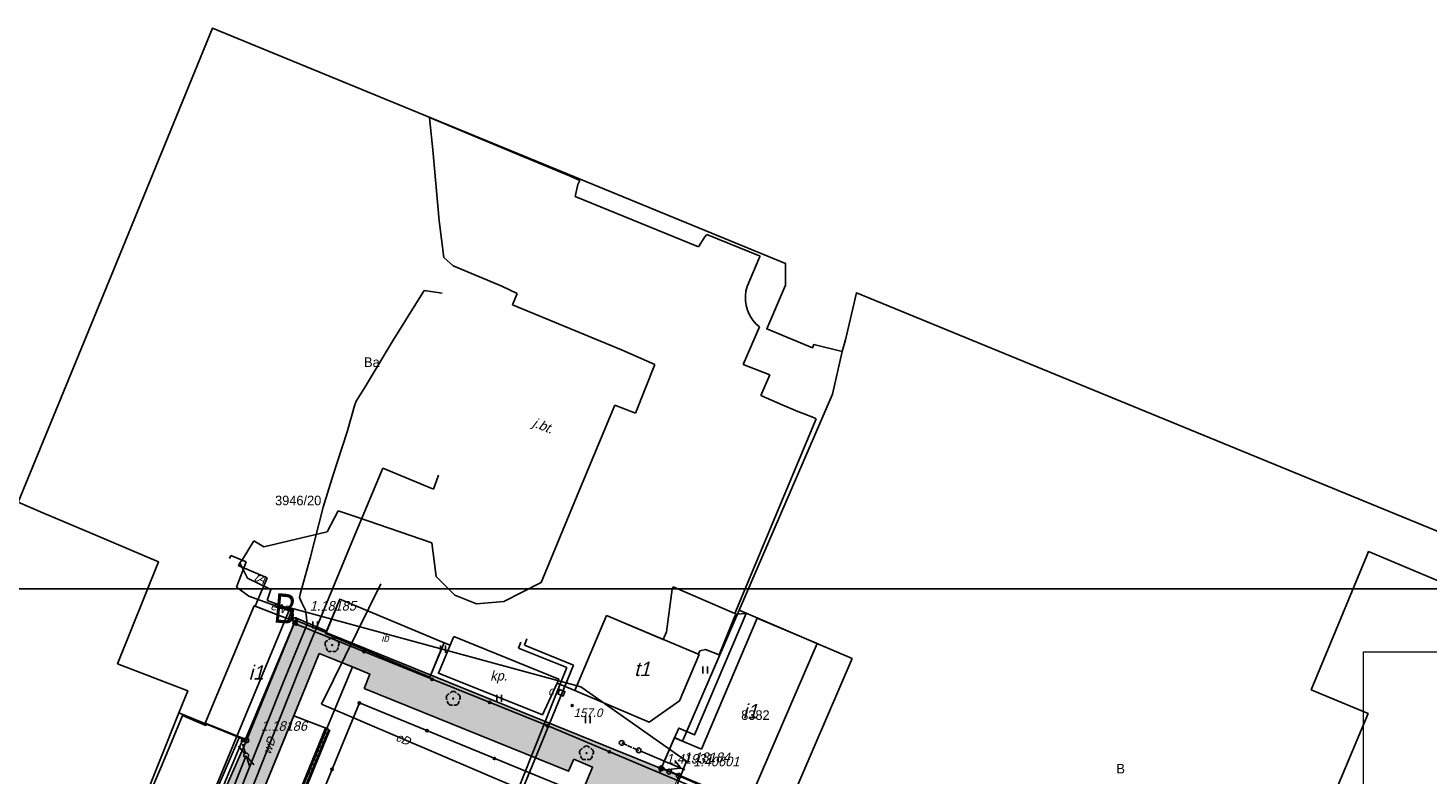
# Model space of a CAD drawing. Extents: x 7535570 to 7569561, y 5723799 to 5746390.
# Tile 15 of 17: x 7546937 to 7561582, y 5738580 to 5746390. Entities that reach past the tile are written whole.
import ezdxf

# ---------------------------------------------------------------- set-up
doc = ezdxf.new("R2010")
doc.units = 0
doc.header["$MEASUREMENT"] = 0
doc.layers.get('0').update_dxf_attribs({"linetype": 'CONTINUOUS'})
for name, color, linetype in [('BUDYNKI', 1, 'CONTINUOUS'), ('dim', 40, 'CONTINUOUS'), ('DROGI', 135, 'CONTINUOUS'), ('DZIALKI', 7, 'CONTINUOUS'), ('GRANICZNIKI', 7, 'CONTINUOUS'), ('LINIE_NAPOWIETRZNE', 184, 'CONTINUOUS'), ('OGRODZENIA', 184, 'CONTINUOUS'), ('RAMKA', 3, 'CONTINUOUS'), ('ROSLINNOSC', 104, 'CONTINUOUS'), ('ROŚLINNOŚĆ', 104, 'CONTINUOUS'), ('RZEZBA', 8, 'CONTINUOUS'), ('RZEŹBA', 8, 'CONTINUOUS'), ('SYSTEM', 15, 'CONTINUOUS'), ('SŁUPY', 184, 'CONTINUOUS'), ('UZ_CO', 54, 'CONTINUOUS'), ('UZ_ENERGIA', 10, 'CONTINUOUS'), ('UZ_KANALIZACJA', 14, 'CONTINUOUS'), ('UZ_TELEKOMUNIKACJA', 210, 'CONTINUOUS'), ('UZ_WODA', 140, 'CONTINUOUS'), ('UZYTKI', 7, 'CONTINUOUS')]:
    doc.layers.add(name, color=color, linetype=linetype)
doc.layers.add('sc', color=4, linetype='CONTINUOUS', lineweight=30)
doc.layers.add('ZIELEN', color=82, linetype='CONTINUOUS', lineweight=0)
doc.styles.add('arialce', font='arial.ttf', dxfattribs={"width": 0.8})

# ---------------------------------------------------------------- blocks, each defined once
blk = doc.blocks.new('1450')
at = {"layer": 'ROŚLINNOŚĆ', "color": 104, "linetype": 'Continuous'}
for p, q in [((-0.5, 0), (-0.5, 1.5)), ((0.5, 0), (0.5, 1.5))]:
    blk.add_line(p, q, dxfattribs=at)
blk = doc.blocks.new('3001')
at = {"layer": 'SYSTEM', "color": 15, "linetype": 'Continuous'}
blk.add_line((-1, 0.5), (1, 0.5), dxfattribs=at)
blk = doc.blocks.new('1281')
at = {"layer": 'OGRODZENIA', "color": 184, "linetype": 'Continuous'}
for radius in [0.24, 0.16, 0.08]:
    blk.add_circle((0, 0), radius, dxfattribs=at)
blk = doc.blocks.new('1812')
at = {"layer": 'RZEŹBA', "color": 8, "linetype": 'Continuous'}
blk.add_circle((0, 0), 0.2, dxfattribs=at)
blk = doc.blocks.new('1422')
at = {"layer": 'ROŚLINNOŚĆ', "color": 104, "linetype": 'Continuous'}
blk.add_circle((0, 0), 0.1, dxfattribs=at)
for centre, start, end in [((-0.71, 0.23), 102.5, 221.75), ((0, 0.75), 30.19, 149.77), ((0.71, 0.23), 318.3, 77.49), ((-0.44, -0.61), 174.33, 293.45), ((0.44, -0.61), 246.24, 5.74)]:
    blk.add_arc(centre, 0.75, start, end, dxfattribs=at)
blk = doc.blocks.new('1363')
at = {"layer": 'SŁUPY', "color": 184, "linetype": 'Continuous'}
for p, q in [((-0.1, 0.46), (-0.5, 2.5)), ((0.1, 0.46), (0.5, 2.5)), ((-0.1, -0.46), (-0.5, -2.5)), ((0.1, -0.46), (0.5, -2.5))]:
    blk.add_line(p, q, dxfattribs=at)
blk.add_circle((0, 0), 0.5, dxfattribs=at)
blk = doc.blocks.new('2361')
at = {"layer": 'SŁUPY', "color": 184, "linetype": 'Continuous'}
for p, q in [((0, 0.66), (0, 1)), ((0, 0.33), (0, 0.6)), ((0, 0), (0, 0.3))]:
    blk.add_line(p, q, dxfattribs=at)
blk = doc.blocks.new('1361')
at = {"layer": 'SŁUPY', "color": 184, "linetype": 'Continuous'}
blk.add_circle((0, 0), 0.5, dxfattribs=at)
blk = doc.blocks.new('1047')
at = {"layer": 'LINIE_NAPOWIETRZNE', "color": 1, "linetype": 'Continuous'}
blk.add_line((0, 0.5), (0, 10.5), dxfattribs=at)
blk = doc.blocks.new('1046')
at = {"layer": 'LINIE_NAPOWIETRZNE', "color": 1, "linetype": 'Continuous'}
for p in [(-1, 7.8), (1, 7.8)]:
    blk.add_line(p, (0, 9.53), dxfattribs=at)
blk = doc.blocks.new('1001')
at = {"layer": 'SYSTEM', "color": 15, "linetype": 'Continuous'}
blk.add_line((0, 0), (0, 0), dxfattribs=at)
blk = doc.blocks.new('1246')
at = {"layer": 'GRANICZNIKI', "color": 7, "linetype": 'Continuous'}
for radius in [0.5, 0.05]:
    blk.add_circle((0, 0), radius, dxfattribs=at)
blk = doc.blocks.new('MMAAPKOP')
at = {"layer": 'BUDYNKI'}
for points in [[(14157, 7018, 0), (13642, 5787, 0), (13581, 5812, 0), (13222, 5956, 0), (13734, 7184, 0), (14157, 7018, 0)], [(14481, 6893, 0), (14631, 7253, 0), (15721, 6797, 0), (15663, 6659, 0), (15570, 6437, 0), (14481, 6893, 0)], [(18184, 6188, 0), (17865, 5965, 0), (17086, 6296, 0), (17419, 7080, 0), (18388, 6672, 0), (18184, 6188, 0)], [(19623, 6789, 0), (18897, 5109, 0), (17995, 5489, 0), (18132, 5803, 0), (18412, 5684, 0), (18996, 7054, 0), (19623, 6789, 0)], [(12169, 4089, 0), (12285, 4366, 0), (12401, 4642, 0), (12517, 4919, 0), (12633, 5196, 0), (12753, 5481, 0), (12869, 5758, 0), (12985, 6035, 0), (13228, 5932, 0), (13236, 5950, 0), (13581, 5812, 0), (13450, 5514, 0), (13334, 5238, 0), (13214, 4952, 0), (13098, 4675, 0), (12982, 4399, 0), (12866, 4122, 0), (12752, 3855, 0), (12169, 4089, 0)]]:
    blk.add_polyline3d(points, dxfattribs=at)
at = {"layer": 'DROGI'}
for p, q in [((15572, 12251), (15568, 12290)), ((15568, 12290), (16520, 11892)), ((15603, 11949, 15613), (15572, 12251, 15616)), ((15670, 11208, 15612), (15603, 11949, 15613)), ((16520, 11892), (17032, 11680)), ((17032, 11680), (17141, 11630)), ((17119, 11588, 15616), (17090, 11463, 15610)), ((17141, 11630, 15624), (17119, 11588, 15616)), ((17090, 11463, 15610), (18383, 10937, 15623)), ((15718, 10826, 15615), (15670, 11208, 15612)), ((18383, 10937, 15623), (18448, 11039, 15625)), ((18448, 11039), (18468, 11064)), ((18468, 11064), (19028, 10839)), ((19028, 10839), (19011, 10812)), ((15815, 10736), (15718, 10826)), ((16325, 10524), (15815, 10736)), ((19011, 10812, 15625), (18889, 10521, 15624)), ((16483, 10449), (16325, 10524)), ((16434, 10330, 15617), (16483, 10449, 15614)), ((18877, 10472), (18872, 10423)), ((18872, 10423), (18873, 10373)), ((18889, 10521), (18877, 10472)), ((17575, 9858, 15614), (16434, 10330, 15617)), ((18873, 10373), (18880, 10323)), ((18880, 10323), (18894, 10275)), ((18894, 10275), (18901, 10256)), ((18901, 10256), (18923, 10211)), ((18923, 10211), (18950, 10169)), ((18950, 10169), (18982, 10131)), ((18982, 10131), (19018, 10098)), ((19018, 10098, 15630), (18849, 9705, 15624)), ((17925, 9707, 15613), (17575, 9858, 15614)), ((17721, 9197, 15608), (17925, 9707, 15613)), ((18849, 9705), (19127, 9596)), ((19127, 9596), (19033, 9381)), ((19033, 9381), (19201, 9307)), ((17130, 8379, 15617), (17506, 9282, 15615)), ((17506, 9282, 15615), (17721, 9197, 15608)), ((19201, 9307), (19255, 9284)), ((19255, 9284), (19419, 9214)), ((19612, 9139), (18760, 7101)), ((19419, 9214), (19477, 9192)), ((19477, 9192), (19585, 9150)), ((19585, 9150), (19612, 9139)), ((16735, 7426, 15626), (17130, 8379, 15617)), ((14497, 7957), (14612, 8177)), ((14612, 8177), (14812, 8111)), ((14812, 8111, 15620), (15592, 7841, 15630)), ((13833, 7800, 15597), (14497, 7957, 15610)), ((13611, 7667, 15603), (13729, 7862, 15600)), ((13729, 7862, 15600), (13833, 7800, 15597)), ((15592, 7841, 15630), (15636, 7489, 15625)), ((13570, 7602), (13582, 7633)), ((13582, 7633), (13611, 7667)), ((13609, 7586), (13570, 7602)), ((13870, 7475, 15605), (13609, 7586, 15606)), ((13824, 7364), (13870, 7475)), ((15636, 7489, 15625), (15833, 7293, 15622)), ((13745, 7180), (13817, 7352)), ((13817, 7352), (13824, 7364)), ((16344, 7226, 15625), (16735, 7426, 15626)), ((18107, 7357), (18045, 6912)), ((18117, 7380), (18107, 7357)), ((18760, 7101), (18117, 7380)), ((14157, 7018), (13745, 7180)), ((14631, 7253), (14492, 6919)), ((15721, 6797), (14631, 7253)), ((15833, 7293, 15622), (16060, 7203, 15624)), ((16060, 7203, 15624), (16344, 7226, 15625)), ((14177, 7055), (14157, 7018)), ((14420, 6950, 15613), (14177, 7055, 15610)), ((17419, 7080), (17086, 6296)), ((18011, 6831), (17419, 7080)), ((14492, 6919), (14420, 6950)), ((18045, 6912), (18011, 6831)), ((15661, 6477, 15633), (15785, 6772, 15625)), ((15785, 6772), (15721, 6797)), ((15785, 6772), (15721, 6797)), ((15823, 6862, 15621), (15785, 6772, 15625)), ((16919, 6417, 15627), (15823, 6862, 15621)), ((14147, 6032), (14414, 6683)), ((14414, 6683), (14763, 6543)), ((14763, 6543), (14492, 5900)), ((14492, 5900), (14763, 6543)), ((14763, 6543), (14944, 6467)), ((14944, 6467), (14884, 6319)), ((16749, 6041, 15632), (15661, 6477, 15633)), ((14884, 6319), (17023, 5454)), ((16902, 6373, 15627), (16749, 6041, 15632)), ((16902, 6373, 15627), (16919, 6417, 15627)), ((17086, 6296), (16902, 6373)), ((17086, 6296), (16902, 6373)), ((14834, 6167), (13122, 2009)), ((16954, 5296), (14834, 6167)), ((14492, 5900), (14147, 6032)), ((12812, 1748), (14514, 5891)), ((14514, 5891), (14492, 5900)), ((17023, 5454), (17078, 5580)), ((17078, 5580), (17271, 5496)), ((17271, 5496), (15767, 1837))]:
    blk.add_line(p, q, dxfattribs=at)
for points in [[(15823, 6862, 15621), (16919, 6417, 15627), (16902, 6373, 15627), (16749, 6041, 15632), (15661, 6477, 15633), (15785, 6772, 15625), (15823, 6862, 15621)], [(14147, 6032, 0), (14492, 5900, 0), (11710, -867, 0), (11374, -731, 0), (14147, 6032, 0)]]:
    blk.add_polyline3d(points, dxfattribs=at)
at = {"layer": 'DZIALKI'}
for p, q in [((12236, 10633), (13298, 13224)), ((13298, 13224), (19290, 10763)), ((19290, 10763), (19292, 10534)), ((11265, 8265), (12236, 10633)), ((19292, 10534), (19096, 10079)), ((19096, 10079), (19573, 9879)), ((19573, 9879), (19588, 9916)), ((19588, 9916), (19885, 9840)), ((19885, 9840), (19784, 9394)), ((19784, 9394), (18806, 7136)), ((11522, 8156), (11265, 8265)), ((12101, 7911), (11522, 8156)), ((12731, 7643), (12101, 7911)), ((12305, 6577), (12731, 7643)), ((14164, 7033), (13652, 5776)), ((13652, 5776), (14164, 7033)), ((17992, 5483), (14164, 7033)), ((14164, 7033), (17992, 5483)), ((18806, 7136), (18214, 5769)), ((18214, 5769), (18806, 7136)), ((18806, 7136), (19614, 6791)), ((19614, 6791), (19990, 6630)), ((19990, 6630), (19262, 4944)), ((13039, 6295), (12305, 6577)), ((12945, 6064), (13039, 6295)), ((12142, 4058), (12945, 6064)), ((13652, 5776), (12945, 6064)), ((12945, 6064), (13652, 5776)), ((13652, 5776), (12781, 3786)), ((12781, 3786), (13652, 5776)), ((18132, 5804), (17992, 5483)), ((17992, 5483), (18132, 5804)), ((18214, 5769), (18132, 5804)), ((18132, 5804), (18214, 5769)), ((17992, 5483), (18075, 5449)), ((18075, 5449), (17992, 5483)), ((18075, 5449), (18175, 5405)), ((18175, 5405), (18075, 5449))]:
    blk.add_line(p, q, dxfattribs=at)
at = {"layer": 'OGRODZENIA'}
for p, q in [((14172, 6991), (14150, 7000)), ((15594, 6415), (14172, 6991)), ((16799, 5930), (15594, 6415)), ((13122, 2009), (14834, 6167)), ((14834, 6167), (16954, 5296)), ((18750, 5108), (16799, 5930)), ((13609, 5771), (12781, 3786))]:
    blk.add_line(p, q, dxfattribs=at)
at = {"layer": 'ROSLINNOSC'}
for points in [[(14177, 7055, 15610), (14420, 6950, 15613), (14492, 6919, 0), (14481, 6893, 0), (15570, 6437, 0), (15721, 6797, 0), (15785, 6772, 15625), (15661, 6477, 15633), (16749, 6041, 15632), (16902, 6373, 15627), (17086, 6296, 0), (17865, 5965, 0), (18184, 6188, 0), (18388, 6672, 0), (18381, 6675, 0), (18386, 6686, 15637), (18397, 6711, 15637), (18453, 6725, 15637), (18597, 6669, 15638), (18762, 7073, 0), (18772, 7096, 0), (18881, 7103, 0), (18340, 5832, 0), (18176, 5904, 0), (18132, 5803, 0), (17995, 5489, 0), (17972, 5436, 0), (16799, 5930, 0), (15594, 6415, 0), (14172, 6991, 0), (14150, 7000, 0), (14157, 7018, 0), (14177, 7055, 15610)], [(13122, 2009, 0), (14834, 6167, 0), (16954, 5296, 0), (15568, 1940, 0), (15476, 1696, 0), (15242, 1140, 0), (13122, 2009, 0)]]:
    blk.add_polyline3d(points, dxfattribs=at)
at = {"layer": 'SYSTEM'}
blk.add_polyline3d([(14109, 7161, 0), (17150, 6335, 0), (18257, 5557, 0), (17433, 3478, 0), (20897, 2059, 0), (22611, 2237, 0), (25427, 668, 0), (22144, -7273, 0), (10110, -2462, 0), (14109, 7161, 0)], dxfattribs=at)
at = {"layer": 'UZ_CO'}
for p, q in [((15058, 7412), (14439, 6155)), ((16524, 6801), (16500, 6741)), ((16500, 6741), (17004, 6536)), ((16587, 6836), (16561, 6771)), ((16561, 6771), (17074, 6561)), ((17074, 6561), (16538, 5256)), ((17004, 6536), (16930, 6355)), ((16910, 6304), (16497, 5273)), ((16920, 6327), (16910, 6304)), ((16930, 6355), (16920, 6327)), ((17000, 6381), (16989, 6352)), ((17012, 6409), (17000, 6381)), ((14439, 6155), (16477, 5282))]:
    blk.add_line(p, q, dxfattribs=at)
blk.add_polyline3d([(16909, 6263, 0), (16928, 6309, 0), (16984, 6285, 0), (16964, 6239, 0), (16909, 6263, 0)], dxfattribs=at)
at = {"layer": 'UZ_ENERGIA'}
for p, q in [((15176, 9941), (15510, 10478)), ((15510, 10478), (15699, 10452)), ((14884, 9454), (15176, 9941)), ((14802, 9322), (14884, 9454)), ((14705, 9000), (14782, 9275)), ((14782, 9275), (14802, 9322)), ((14559, 8551), (14705, 9000)), ((14455, 8214), (14559, 8551)), ((14320, 7682), (14455, 8214)), ((13477, 7676), (13490, 7710)), ((13490, 7710, 15517), (13648, 7644, 15517)), ((13648, 7644, 15517), (13550, 7378, 15487)), ((14214, 7304), (14320, 7682)), ((13550, 7378, 15487), (13677, 7283, 15487)), ((13677, 7283, 15487), (14122, 7124, 15522)), ((14206, 7269), (14214, 7304)), ((14227, 7220), (14206, 7269)), ((14270, 7137), (14227, 7220)), ((14122, 7124), (14093, 7043)), ((14277, 7087), (14270, 7137)), ((14287, 6994), (14277, 7087)), ((14032, 6370), (14273, 6955)), ((14273, 6955), (14287, 6994)), ((13728, 5600), (14032, 6370)), ((13193, 4481), (13650, 5618)), ((13436, 4881), (13728, 5600))]:
    blk.add_line(p, q, dxfattribs=at)
at = {"layer": 'UZ_KANALIZACJA'}
for p, q in [((14480, 5905), (11698, -862)), ((14526, 5886), (11745, -882))]:
    blk.add_line(p, q, dxfattribs=at)
at = {"layer": 'UZ_TELEKOMUNIKACJA'}
for p, q in [((13662, 7473), (13582, 7633)), ((13908, 7354), (13662, 7473)), ((13869, 7238), (13908, 7354)), ((14144, 7136), (13869, 7238)), ((14115, 7041), (14144, 7136))]:
    blk.add_line(p, q, dxfattribs=at)
at = {"layer": 'UZ_WODA'}
for p, q in [((14754, 7847), (15078, 8621)), ((15078, 8621), (15609, 8402)), ((15609, 8402), (15663, 8548)), ((14206, 6522), (14754, 7847)), ((13562, 4904), (14206, 6522))]:
    blk.add_line(p, q, dxfattribs=at)
at = {"layer": 'UZYTKI'}
for points in [[(19784, 9394, 0), (18806, 7136, 0), (18214, 5769, 0), (18132, 5803, 0), (17992, 5483, 0), (14164, 7033, 0), (13652, 5776, 0), (12945, 6064, 0), (13039, 6295, 0), (12305, 6577, 0), (12731, 7643, 0), (12101, 7911, 0), (11522, 8156, 0), (11265, 8265, 0), (12236, 10633, 0), (13298, 13224, 0), (19290, 10763, 0), (19292, 10534, 0), (19096, 10079, 0), (19573, 9879, 0), (19588, 9916, 0), (19885, 9840, 0), (19784, 9394, 0)], [(26020, 2886, 0), (25764, 2268, 0), (25410, 2414, 0), (19262, 4944, 0), (18759, 5151, 0), (18175, 5405, 0), (18075, 5449, 0), (17992, 5483, 0), (18132, 5803, 0), (18214, 5769, 0), (18806, 7136, 0), (19784, 9394, 0), (19885, 9840, 0), (19918, 9964, 0), (20034, 10456, 0), (27836, 7254, 0)], [(27379, 6915, 0), (25522, 7694, 0), (25391, 7750, 0), (25376, 7715, 0), (24791, 6305, 0), (24916, 6253, 0), (25386, 6056, 0), (24540, 4038, 0), (25680, 3557, 0), (25615, 3366, 0), (25599, 3239, 0), (25622, 3124, 0), (25688, 3050, 0), (25845, 2973, 0), (26020, 2886, 0)], [(12781, 3786, 0), (13652, 5776, 0), (14164, 7033, 0), (17992, 5483, 0), (18075, 5449, 0), (18175, 5405, 0)]]:
    blk.add_polyline3d(points, dxfattribs=at)
at = {"layer": 'DZIALKI', "xscale": 50, "yscale": 50, "zscale": 50}
for p in [(13298, 13224), (13298, 13224), (19290, 10763), (19290, 10763), (12236, 10633), (12236, 10633), (19292, 10534), (19292, 10534), (19096, 10079), (19096, 10079), (19573, 9879), (19573, 9879), (19588, 9916), (19588, 9916), (19885, 9840), (19885, 9840), (19784, 9394), (19784, 9394), (11522, 8156), (11522, 8156), (12101, 7911), (12101, 7911), (12731, 7643), (12731, 7643), (14164, 7033), (14164, 7033), (14164, 7033), (14164, 7033), (18806, 7136), (18806, 7136), (18806, 7136), (18806, 7136), (19614, 6791), (19614, 6791), (19990, 6630), (19990, 6630), (12305, 6577), (12305, 6577), (13039, 6295), (13039, 6295), (12945, 6064), (12945, 6064), (12945, 6064), (12945, 6064), (13652, 5776), (13652, 5776), (13652, 5776), (13652, 5776), (13652, 5776), (13652, 5776), (18132, 5804), (18132, 5804), (18132, 5804), (18132, 5804), (18214, 5769), (18214, 5769), (18214, 5769), (18214, 5769), (17992, 5483), (17992, 5483), (17992, 5483), (17992, 5483), (17992, 5483), (17992, 5483), (18075, 5449), (18075, 5449), (18075, 5449), (18075, 5449)]:
    blk.add_blockref('1001', p, dxfattribs=at)
at = {"layer": 'GRANICZNIKI', "xscale": 50, "yscale": 50, "zscale": 50}
for p in [(14164, 7033), (13652, 5776), (17992, 5483), (18075, 5449), (18175, 5405)]:
    blk.add_blockref('1246', p, dxfattribs=at)
at = {"layer": 'LINIE_NAPOWIETRZNE'}
for name, p, xscale, yscale, zscale, rotation in [('1363', (13650, 5618), 50.00000000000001, 50.00000000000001, 50.00000000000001, 208.217532), ('2361', (17578, 5749), 50, 194.8097, 100, 246.461563), ('1047', (17756, 5671), 49.99999999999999, 49.99999999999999, 49.99999999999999, 247.112265), ('1046', (17756, 5671), 49.99999999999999, 49.99999999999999, 49.99999999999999, 247.112265)]:
    blk.add_blockref(name, p, dxfattribs=dict(at, xscale=xscale, yscale=yscale, zscale=zscale, rotation=rotation))
at = {"layer": 'LINIE_NAPOWIETRZNE', "xscale": 50, "yscale": 50, "zscale": 50}
for p in [(17578, 5749), (13650, 5618), (17756, 5671)]:
    blk.add_blockref('1361', p, dxfattribs=at)
at = {"layer": 'OGRODZENIA', "xscale": 50, "yscale": 50, "zscale": 50}
for p in [(14150, 7000), (14172, 6991), (14172, 6991), (14883, 6703), (15594, 6415), (15594, 6415), (14834, 6167), (14834, 6167), (16196, 6172), (15541, 5877), (16799, 5930), (16799, 5930), (13609, 5771), (16247, 5586), (17449, 5656), (14549, 5474)]:
    blk.add_blockref('1281', p, dxfattribs=at)
at = {"layer": 'ROSLINNOSC', "xscale": 50, "yscale": 50, "zscale": 50}
for name, p in [('1450', (14371, 6944)), ('1422', (14548, 6772, 15536)), ('1450', (15709, 6692)), ('1450', (18451, 6474)), ('1450', (18451, 6474)), ('1422', (15816, 6213, 15536)), ('1450', (16297, 6178)), ('1450', (17224, 5956)), ('1422', (17210, 5642, 15536))]:
    blk.add_blockref(name, p, dxfattribs=at)
at = {"layer": 'RZEZBA', "xscale": 50, "yscale": 50, "zscale": 50}
blk.add_blockref('1812', (17060, 6140, 15697), dxfattribs=at)
at = {"layer": 'SYSTEM', "xscale": 25, "yscale": 50.1154, "zscale": 100, "rotation": 157.656197}
for p in [(14494, 5872), (14436, 5733), (14455, 5780), (14474, 5826), (14379, 5594), (14398, 5641), (14417, 5687), (14322, 5455), (14341, 5501), (14360, 5548)]:
    blk.add_blockref('3001', p, dxfattribs=at)
at = {"layer": 'BUDYNKI', "oblique": 15}
blk.add_text('ib', height=75, dxfattribs=at).set_placement((15063, 6807))
for s, p in [('t1', (17708, 6448)), ('i1', (13675, 6410)), ('i1', (18844, 6006))]:
    blk.add_text(s, height=150, rotation=359.97, dxfattribs=at).set_placement(p)
at = {"layer": 'DROGI', "oblique": 15}
blk.add_text('j.bt.', height=100, rotation=338.459, dxfattribs=at).set_placement((16637, 9059))
blk.add_text('kp.', height=100, dxfattribs=at).set_placement((16202, 6401))
at = {"layer": 'DZIALKI'}
for s, p in [('3946/20', (13952, 8234)), ('8382', (18828, 5990))]:
    blk.add_text(s, height=100, dxfattribs=at).set_placement(p)
at = {"layer": 'GRANICZNIKI', "oblique": 15}
for s, p in [('1.18185', (14314, 7133)), ('1.18186', (13802, 5876)), ('1.41931', (18042, 5533)), ('1.18184', (18225, 5549)), ('1.40601', (18325, 5505))]:
    blk.add_text(s, height=100, rotation=359.97, dxfattribs=at).set_placement(p)
at = {"layer": 'RZEZBA', "oblique": 15}
blk.add_text('157.0', height=90, dxfattribs=at).set_placement((17074, 6019, 15697))
at = {"layer": 'UZ_CO', "oblique": 15}
for s, rotation, p in [('c', 359.97, (16807, 6247)), ('cD', 336.816, (15206, 5777))]:
    blk.add_text(s, height=90, rotation=rotation, dxfattribs=at).set_placement(p)
at = {"layer": 'UZ_ENERGIA', "oblique": 15}
blk.add_text('eN', height=90, rotation=343.1152, dxfattribs=at).set_placement((13897, 7147))
at = {"layer": 'UZ_TELEKOMUNIKACJA', "oblique": 15}
blk.add_text('tA', height=90, rotation=334.0935, dxfattribs=at).set_placement((13726, 7455))
at = {"layer": 'UZ_WODA', "oblique": 15}
blk.add_text('wD', height=90, rotation=71.15, dxfattribs=at).set_placement((13904, 5623))
at = {"layer": 'UZYTKI'}
for s, p in [('Ba', (14883, 9680)), ('B', (22753, 5430))]:
    blk.add_text(s, height=100, dxfattribs=at).set_placement(p)

msp = doc.modelspace()

# ---------------------------------------------------------------- hatches: boundary and pattern name
at = {"layer": 'ZIELEN', "transparency": 33554483}
h = msp.add_hatch(color=256, dxfattribs=at)
h.dxf.hatch_style = 1
h.paths.add_polyline_path([(7550811.837, 5734306.154), (7550690.837, 5733994.154), (7548552.837, 5734867.154), (7548691.837, 5735175.154)], flags=17)
h.paths.add_polyline_path([(7550892.837, 5733913.154), (7551254.337, 5734807.154), (7551330.837, 5734775.154), (7550969.837, 5733881.154)], flags=17)
h.paths.add_polyline_path([(7558466.847, 5728545.35), (7557505.354, 5728949.156), (7556917.337, 5727563.554), (7557890.737, 5727175.854)])
edge = h.paths.add_edge_path(flags=17)
edge.add_arc((7552523.837, 5738462.154), 12, 308.7473094, 370.9050169)
edge.add_line((7552535.62, 5738464.424), (7552531.347, 5738452.795))
h.paths.add_polyline_path([(7552840.837, 5738662.154), (7551336.337, 5735003.154), (7552876.53, 5734375.156), (7555018.813, 5733509.164), (7555092.837, 5733695.154), (7553469.837, 5734355.154), (7553602.837, 5734680.154), (7553308.837, 5734796.154), (7553785.837, 5735964.154), (7555424.437, 5735301.254), (7555445.083, 5735351.13), (7555465.937, 5735401.654), (7556006.637, 5735181.654), (7556088.684, 5735104.778), (7556164.837, 5735309.154), (7552931.837, 5736616.154), (7553744.837, 5738571.154), (7549733.837, 5740199.154), (7549221.837, 5738942.154), (7548350.837, 5736952.154), (7547503.837, 5734892.154), (7546653.422, 5732816.913), (7546267.837, 5731883.154), (7545884.837, 5730948.154), (7551015.837, 5728868.154), (7551134.837, 5729158.154), (7546157.837, 5731199.154), (7546723.449, 5732525.589), (7546943.861, 5732435.214), (7549983.837, 5739849.154), (7550513.837, 5739633.154), (7550453.837, 5739485.154), (7552592.837, 5738620.154), (7552647.837, 5738746.154)])
h.paths.add_polyline_path([(7558776.837, 5731388.154), (7557873.868, 5729197.141), (7558609.138, 5728888.664), (7560537.445, 5733521.817), (7559789.837, 5733842.154), (7559609.786, 5733405.798), (7559478.919, 5733088.64), (7559145.7, 5732281.077), (7558828.837, 5731513.154), (7559019.837, 5731433.154), (7559071.837, 5731551.154), (7559440.591, 5731399.556), (7559403.837, 5731310.154), (7559434.445, 5731297.573), (7559448.17, 5731330.014), (7559578.072, 5731275.718), (7559470.427, 5731019.326), (7559339.837, 5731074.154), (7559352.837, 5731104.954), (7559323.837, 5731117.154), (7559286.837, 5731031.154), (7558915.58, 5731190.721), (7558965.537, 5731306.954)])
h.paths.add_polyline_path([(7557501.853, 5729848.192), (7557532.781, 5729835.377), (7557542.337, 5729858.454), (7557616.237, 5729827.854), (7557606.739, 5729804.761), (7557634.355, 5729793.288), (7557643.937, 5729816.354), (7557717.837, 5729785.654), (7557708.337, 5729762.554), (7557771.937, 5729736.154), (7557766.337, 5729722.654), (7557859.824, 5729684.16), (7557859.841, 5729684.202), (7557867.837, 5729766.154), (7559477.837, 5733649.154), (7559433.537, 5733805.054), (7559193.837, 5733923.154), (7557501.853, 5729848.192)])
h.paths.add_polyline_path([(7557035.505, 5726405.055), (7557362.355, 5726541.299), (7557502.47, 5726599.682), (7551571.237, 5728981.554), (7551450.837, 5728686.854)])

# ---------------------------------------------------------------- linework, layer by layer
at = {"layer": 'dim', "color": 10, "const_width": 10}
msp.add_lwpolyline([(7549733.837, 5740199.154), (7549221.837, 5738942.154), (7548350.837, 5736952.154), (7547633.837, 5735207.154), (7547387.837, 5734610.154), (7547142.837, 5734012.154), (7546897.837, 5733414.154), (7546653.422, 5732816.913), (7546267.837, 5731883.154), (7545884.837, 5730948.154), (7557034.708, 5726404.723), (7557362.355, 5726541.299), (7557689.742, 5726677.714), (7560708.837, 5733934.154), (7557600.837, 5735251.154), (7557213.837, 5735200.154), (7556611.837, 5733684.154), (7555696.837, 5734053.154), (7556164.837, 5735309.154), (7552931.837, 5736616.154), (7553744.837, 5738571.154)], close=True, dxfattribs=at)
at = {"layer": 'RAMKA', "color": 1}
msp.add_lwpolyline([(7545040.319, 5725877.743), (7545040.319, 5740527.743), (7565840.319, 5740527.743), (7565840.319, 5725877.743)], close=True, dxfattribs=at)
at = {"layer": 'ZIELEN'}
for points in [[(7553744.837, 5738571.154), (7549733.837, 5740199.154), (7549221.837, 5738942.154), (7548351.569, 5736951.842)], [(7546943.837, 5732435.154), (7549983.837, 5739849.154), (7550513.837, 5739633.154), (7550453.837, 5739485.154), (7552592.837, 5738620.154), (7552647.837, 5738746.154), (7552840.837, 5738662.154), (7551336.337, 5735003.154)]]:
    msp.add_lwpolyline(points, dxfattribs=at)
msp.add_lwpolyline([(7560907.422, 5739867.481), (7565526.938, 5739867.481), (7565526.938, 5736314.311), (7560907.422, 5736314.311)], close=True, dxfattribs=at)

# ---------------------------------------------------------------- block references
msp.add_blockref('MMAAPKOP', (7535569.837, 5733166.154))

# ---------------------------------------------------------------- texts
at = {"layer": 'sc', "ltscale": 2, "insert": (7549527.563, 5740483.68), "char_height": 308.88, "width": 637.17587, "attachment_point": 1, "rotation": 354.8721439, "style": 'arialce'}
msp.add_mtext('B', dxfattribs=at)

doc.saveas('drawing.dxf')
